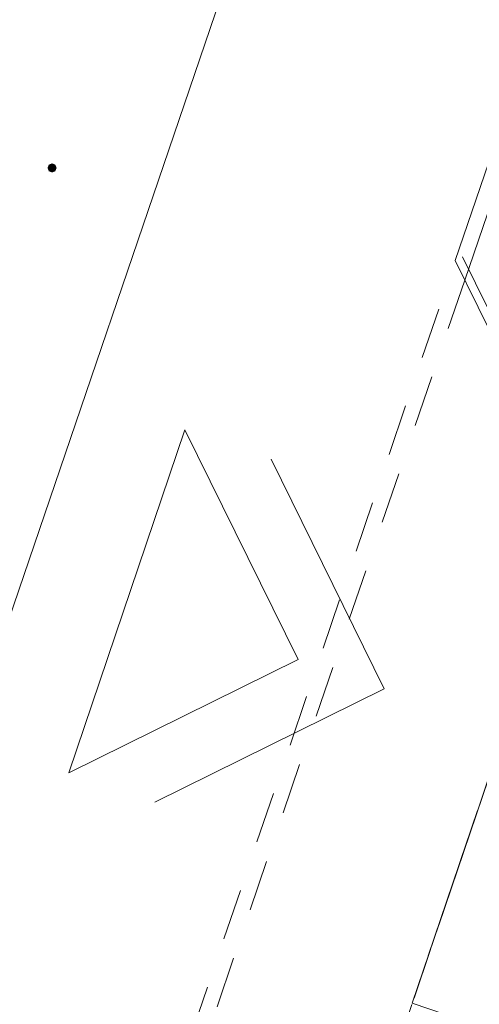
# Model space of a CAD drawing. Header units: metres. Extents: x 6541766 to 6542290, y 5894743 to 5895338.
# Tile 68 of 78: x 6541964.31 to 6541968.81, y 5895269.51 to 5895279.13. Entities that reach past the tile are written whole.
import ezdxf

# ---------------------------------------------------------------- set-up
doc = ezdxf.new("R2010")
doc.units = ezdxf.units.M
for name, pattern in [('0.5_0.5', [1, 0.5, -0.5]), ('DASHED', [0.75, 0.5, -0.25]), ('egkk-500', [2, 1.5, -0.5]), ('egug-500', [1, 0.5, -0.5])]:
    doc.linetypes.add(name, pattern=pattern)
for name, color, linetype in [('217-kontur klasyfikacyjny', 7, 'Continuous'), ('218-kontur użytku gruntowego', 7, 'Continuous'), ('219-działka ewidencyjna', 7, 'Continuous'), ('_dr_krawężnik najazdowy 15x22', 214, '0.5_0.5'), ('_dr_krawężnik wystający 15x30', 214, 'Continuous')]:
    doc.layers.add(name, color=color, linetype=linetype)
for name, color, linetype, lineweight in [('_dr_obrzeże 8x30', 210, 'Continuous', 30), ('A-DODATKOWE', 7, 'Continuous', 5), ('A-OZNACZENIA', 7, 'Continuous', 15), ('A-PZT', 4, 'Continuous', 9), ('IE - podklad', 8, 'Continuous', 9)]:
    doc.layers.add(name, color=color, linetype=linetype, lineweight=lineweight)

# ---------------------------------------------------------------- blocks, each defined once
blk = doc.blocks.new('blok - podklad szary rfqfqw')
at = {"color": 8, "lineweight": 9}
blk.add_line((6541966.42, 5895279.76), (6541952.825, 5895239.915), dxfattribs=at)
at = {"color": 8, "linetype": 'Continuous', "lineweight": 9, "extrusion": (0, 0, -1)}
for points in [[(-6541964.5982, 5895277.6482), (-6541964.5982, 5895277.7118), (-6541964.585, 5895277.68)], [(-6541964.5982, 5895277.7118), (-6541964.63, 5895277.635), (-6541964.63, 5895277.725)], [(-6541964.5982, 5895277.7118), (-6541964.5982, 5895277.6482), (-6541964.63, 5895277.635)], [(-6541964.63, 5895277.725), (-6541964.63, 5895277.635), (-6541964.6618, 5895277.6482)], [(-6541964.63, 5895277.725), (-6541964.6618, 5895277.6482), (-6541964.6618, 5895277.7118)], [(-6541964.6618, 5895277.7118), (-6541964.6618, 5895277.6482), (-6541964.675, 5895277.68)]]:
    blk.add_solid(points, dxfattribs=at)
at = {"layer": '217-kontur klasyfikacyjny', "color": 8, "linetype": 'egkk-500', "lineweight": 9}
blk.add_line((6541971.36, 5895278.98), (6541957.57, 5895238.32), dxfattribs=at)
at = {"layer": '218-kontur użytku gruntowego', "color": 8, "linetype": 'egug-500', "lineweight": 9}
for p, q in [((6541957.57, 5895238.32), (6541971.36, 5895278.98)), ((6541971.36, 5895278.98), (6541957.57, 5895238.32))]:
    blk.add_line(p, q, dxfattribs=at)
at = {"layer": '219-działka ewidencyjna', "color": 8, "linetype": '0.5_0.5', "lineweight": 9}
blk.add_line((6541957.57, 5895238.32), (6541971.36, 5895278.98), dxfattribs=at)
at = {"layer": '_dr_krawężnik najazdowy 15x22', "color": 8, "lineweight": 9}
for p, q in [((6541965.6645, 5895268.2575), (6541968.5718, 5895276.7753)), ((6541968.6653, 5895276.5849), (6541965.8562, 5895268.3516))]:
    blk.add_line(p, q, dxfattribs=at)
at = {"layer": '_dr_krawężnik wystający 15x30', "color": 8, "lineweight": 9}
for p, q in [((6541968.5716, 5895276.7757), (6541969.3511, 5895279.0603)), ((6541968.6651, 5895276.5853), (6541969.4976, 5895279.0253))]:
    blk.add_line(p, q, dxfattribs=at)
at = {"layer": '_dr_obrzeże 8x30', "color": 8, "lineweight": 9}
for p, q in [((6541969.7789, 5895274.318), (6541968.5716, 5895276.7757)), ((6541969.8153, 5895274.4253), (6541968.6434, 5895276.811))]:
    blk.add_line(p, q, dxfattribs=at)
at = {"layer": 'A-DODATKOWE', "color": 8, "lineweight": 9, "transparency": 33554687}
for p, q in [((6541965.9289, 5895275.1203), (6541964.793, 5895271.7711)), ((6541967.0356, 5895272.8777), (6541965.9289, 5895275.1203)), ((6541964.793, 5895271.7711), (6541967.0356, 5895272.8777))]:
    blk.add_line(p, q, dxfattribs=at)
at = {"layer": 'A-DODATKOWE', "color": 8, "lineweight": 9}
for p, q in [((6541967.878, 5895272.592), (6541966.7713, 5895274.8346)), ((6541965.6354, 5895271.4854), (6541967.878, 5895272.592))]:
    blk.add_line(p, q, dxfattribs=at)
at = {"layer": 'A-OZNACZENIA', "color": 8, "linetype": 'DASHED', "lineweight": 9, "ltscale": 5}
blk.add_line((6541957.57, 5895238.32), (6541971.36, 5895278.98), dxfattribs=at)
at = {"layer": 'A-PZT', "color": 8, "lineweight": 9}
for p, q in [((6541968.1524, 5895269.5225), (6541969.7584, 5895274.2576)), ((6541979.4341, 5895265.6963), (6541968.1524, 5895269.5225))]:
    blk.add_line(p, q, dxfattribs=at)

msp = doc.modelspace()

# ---------------------------------------------------------------- block references
at = {"layer": 'IE - podklad'}
msp.add_blockref('blok - podklad szary rfqfqw', (0, 0), dxfattribs=at)

doc.saveas('drawing.dxf')
